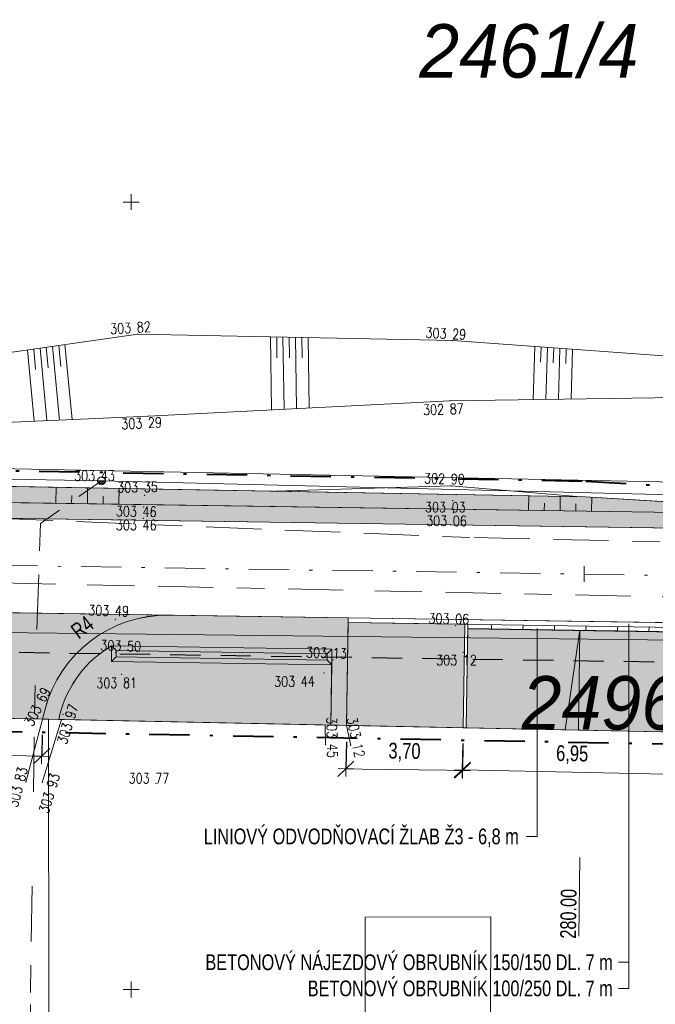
# Model space of a CAD drawing. Header units: metres. Extents: x -457068 to -456753, y -1111244 to -1111169.
# Tile 15 of 19: x -456879 to -456858, y -1111225 to -1111194. Entities that reach past the tile are written whole.
import ezdxf
from ezdxf.enums import TextEntityAlignment as Align

# ---------------------------------------------------------------- set-up
doc = ezdxf.new("R2010")
doc.units = ezdxf.units.M
doc.header["$MEASUREMENT"] = 0
for name, pattern in [('6.1622', [40, 3.5, -3, 7, -3, 3.5, 3.5, -3, 7, -3, 3.5]), ('6.2322', [40, 3.5, -3, 7, -4, 6, -3, 7, -3, 3.5]), ('6.6022', [39, 3.5, -3, 7, -6, -6, 7, -3, 3.5]), ('DGN Style 2', [6.398437, 3.839062, -2.559375]), ('DGN Style 4', [10.243898, 5.11875, -2.559375, 0.006398, -2.559375])]:
    doc.linetypes.add(name, pattern=pattern)
doc.layers.get('0').update_dxf_attribs({"lineweight": 13})
for name, color, linetype, lineweight in [('BARVY_KOMUNIKACE', 254, 'Continuous', 0), ('BARVY_KRAJNICE', 101, 'Continuous', 0), ('BARVY_NASYP', 71, 'Continuous', 0), ('BARVY_OPRAVA STERK', 191, 'Continuous', 0), ('BARVY_OPRAVA_DLAZBA', 51, 'Continuous', 0), ('BARVY_OPRAVA_STERK_KOM', 221, 'Continuous', 0), ('BARVY_VSAK', 9, 'Continuous', 0), ('Hranice parcel', 9, 'Continuous', 13), ('HRANICE STAVENISTE', 136, 'DGN Style 4', 40), ('HRANY NAVRH', 1, 'Continuous', 13), ('HRANY_NASYP', 96, 'Continuous', 13), ('HRANY_ZELEN', 96, 'Continuous', 13), ('IS_CEZ_NN_NADZ', 1, 'Continuous', 0), ('IS_CEZ_NN_PODZ', 1, '6.6022', 0), ('IS_SMVAK_KANAL_SPL_TRASA', 32, '6.2322', 0), ('IS_SMVAK_VODA_TRASA', 5, '6.1622', 0), ('KOMUNIKACE', 7, 'Continuous', 13), ('KOTY', 1, 'Continuous', 13), ('KRAJNICE', 1, 'Continuous', 13), ('ODV_ZLAB', 1, 'Continuous', 30), ('OSA', 1, 'DGN Style 4', 13), ('Parcelní čísla', 9, 'Continuous', 13), ('POLOMERY', 1, 'Continuous', 13), ('POPIS OBRUB', 1, 'Continuous', 13), ('POPIS ZLABU', 1, 'Continuous', 13), ('SIT', 5, 'Continuous', 13), ('SITE_ELEKTRIKA', 7, 'Continuous', 13), ('SKLONOVNIK', 1, 'Continuous', 0), ('SKRYTE_BODY', 7, 'Continuous', 0), ('SRAFY', 7, 'Continuous', 0), ('SRAFY NASYP', 96, 'Continuous', 13), ('STANIČENÍ', 1, 'Continuous', 13), ('TEREN', 7, 'Continuous', 13), ('VSAKOVACI_RYHA_POTRUBI', 32, 'DGN Style 2', 30), ('VYSKY', 34, 'Continuous', 0)]:
    doc.layers.add(name, color=color, linetype=linetype, lineweight=lineweight)
doc.styles.add('ARIAL', font='arial.ttf')
doc.styles.add('ROMANS', font='romans.shx')
doc.styles.add('Style-Arial', font='arial.ttf')
doc.styles.add('Style-cs_Italics', font='cs_Italics.shx')
doc.styles.add('Style-Times New Roman', font='times.ttf')
doc.dimstyles.new('1 500', dxfattribs={"dimtxt": 1, "dimasz": 1, "dimexe": 0, "dimexo": 1, "dimgap": 0.5, "dimtad": 1, "dimzin": 0, "dimtxsty": 'Style-Times New Roman', "dimblk": 'KONCOVA ZNACKA KOTY_1.0', "dimcen": 0, "dimazin": 3, "dimtfac": 1, "dimtdec": 0, "dimtofl": 0, "dimtmove": 0, "dimatfit": 1, "dimldrblk": 'KONCOVA ZNACKA KOTY_1.0', "dimfxl": 0, "dimtolj": 1, "dimtzin": 0, "dimarcsym": 0})

# ---------------------------------------------------------------- blocks, each defined once
blk = doc.blocks.new('SIT')
at = {"color": 0, "linetype": 'ByBlock', "lineweight": -2}
for p, q in [((-1, 0), (1, 0)), ((0, 1), (0, -1))]:
    blk.add_line(p, q, dxfattribs=at)
blk = doc.blocks.new('SLOUPB')
at = {"color": 0, "linetype": 'ByBlock', "lineweight": -2}
blk.add_line((-0.5, 0), (0.5, 0), dxfattribs=at)
blk.add_circle((0, 0), 0.5, dxfattribs=at)
for radius in [0.35, 0.2]:
    blk.add_arc((0, 0), radius, 180, 0, dxfattribs=at)
blk = doc.blocks.new('KONCOVA ZNACKA KOTY_1.0')
blk.add_line((0, 0), (-1, 0))
at = {"layer": 'KOTY'}
for p, q in [((-0.5, -0.5), (0.5, 0.5)), ((-0.5, 0), (0.5, 0)), ((0, -0.5), (0, 0.5))]:
    blk.add_line(p, q, dxfattribs=at)
blk = doc.blocks.new('*D30')
at = {"layer": 'Defpoints', "color": 0, "linetype": 'Continuous', "lineweight": 0}
for p in [(-456864.465, -1111216.693), (-456857.516, -1111216.837), (-456857.543, -1111218.171)]:
    blk.add_point(p, dxfattribs=at)
at = {"layer": 'KOTY', "color": 0, "linetype": 'ByBlock', "lineweight": -2}
for p, q in [((-456864.475, -1111217.193), (-456864.492, -1111218.027)), ((-456857.526, -1111217.337), (-456857.543, -1111218.171))]:
    blk.add_line(p, q, dxfattribs=at)
at = {"layer": 'KOTY', "color": 0, "linetype": 'Continuous'}
blk.add_line((-456863.992, -1111218.037), (-456858.043, -1111218.161), dxfattribs=at)
at = {"layer": 'KOTY', "color": 0, "linetype": 'Continuous', "xscale": 0.5, "yscale": 0.5, "zscale": 0.5}
for p, rotation in [((-456864.492, -1111218.027), 178.8124703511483), ((-456857.543, -1111218.171), 358.8124703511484)]:
    blk.add_blockref('KONCOVA ZNACKA KOTY_1.0', p, dxfattribs=dict(at, rotation=rotation))
at = {"layer": 'KOTY', "color": 7, "linetype": 'Continuous', "insert": (-456861.006, -1111217.549), "char_height": 0.5, "attachment_point": 5, "rotation": 358.8125, "style": 'ARIAL'}
blk.add_mtext('\\A1;\\H1x;\\W0.75;6,95', dxfattribs=at)
blk = doc.blocks.new('*D34')
at = {"layer": 'Defpoints', "color": 0, "linetype": 'Continuous', "lineweight": 0}
for p in [(-456883.02, -1111216.305), (-456877.815, -1111216.416), (-456877.84, -1111217.592)]:
    blk.add_point(p, dxfattribs=at)
at = {"layer": 'KOTY', "color": 0, "linetype": 'ByBlock', "lineweight": -2}
for p, q in [((-456883.031, -1111216.805), (-456883.045, -1111217.481)), ((-456877.826, -1111216.916), (-456877.84, -1111217.592))]:
    blk.add_line(p, q, dxfattribs=at)
at = {"layer": 'KOTY', "color": 0, "linetype": 'Continuous'}
blk.add_line((-456882.546, -1111217.492), (-456878.34, -1111217.582), dxfattribs=at)
at = {"layer": 'KOTY', "color": 0, "linetype": 'Continuous', "xscale": 0.5, "yscale": 0.5, "zscale": 0.5}
for p, rotation in [((-456883.045, -1111217.481), 178.7778754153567), ((-456877.84, -1111217.592), 358.7778754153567)]:
    blk.add_blockref('KONCOVA ZNACKA KOTY_1.0', p, dxfattribs=dict(at, rotation=rotation))
at = {"layer": 'KOTY', "color": 7, "linetype": 'Continuous', "insert": (-456880.431, -1111216.986), "char_height": 0.5, "attachment_point": 5, "rotation": 358.7779, "style": 'ARIAL'}
blk.add_mtext('\\A1;\\H1x;\\W0.75;5,21', dxfattribs=at)
blk = doc.blocks.new('*D92')
at = {"layer": 'Defpoints', "color": 0, "linetype": 'Continuous', "lineweight": 0}
for p in [(-456868.165, -1111216.638), (-456864.465, -1111216.693), (-456868.185, -1111217.992)]:
    blk.add_point(p, dxfattribs=at)
at = {"layer": 'KOTY', "color": 0, "linetype": 'ByBlock', "lineweight": -2}
for p, q in [((-456868.172, -1111217.138), (-456868.185, -1111217.992)), ((-456864.472, -1111217.193), (-456864.485, -1111218.047))]:
    blk.add_line(p, q, dxfattribs=at)
at = {"layer": 'KOTY', "color": 0, "linetype": 'Continuous'}
blk.add_line((-456864.985, -1111218.04), (-456867.685, -1111218), dxfattribs=at)
at = {"layer": 'KOTY', "color": 0, "linetype": 'Continuous', "xscale": 0.5, "yscale": 0.5, "zscale": 0.5}
for p, rotation in [((-456868.185, -1111217.992), 179.1470496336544), ((-456864.485, -1111218.047), 359.1470496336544)]:
    blk.add_blockref('KONCOVA ZNACKA KOTY_1.0', p, dxfattribs=dict(at, rotation=rotation))
at = {"layer": 'KOTY', "color": 7, "linetype": 'Continuous', "insert": (-456866.327, -1111217.469), "char_height": 0.5, "attachment_point": 5, "rotation": 359.147, "style": 'ARIAL'}
blk.add_mtext('\\A1;\\H1x;\\W0.75;3,70', dxfattribs=at)

msp = doc.modelspace()

# ---------------------------------------------------------------- hatches: boundary and pattern name
at = {"layer": 'BARVY_KRAJNICE', "ltscale": 0.25, "extrusion": (0, 0, -1)}
msp.add_hatch(color=256, dxfattribs=at).paths.add_polyline_path([(456935.554, -1111208.696, 0.293892), (456937.807, -1111207.198), (456938.19, -1111207.19), (456938.395, -1111207.186), (456938.151, -1111207.632, -0.270469), (456935.562, -1111209.196), (456935.562, -1111209.196), (456850.594, -1111210.461, -0.002447), (456840.82, -1111210.558, -0.4766), (456834.913, -1111203.348), (456835.535, -1111200.327), (456835.73, -1111199.381), (456836.219, -1111199.482), (456836.025, -1111200.428), (456835.402, -1111203.449, 0.000002), (456835.402, -1111203.449, 0.476598), (456840.817, -1111210.058, 0.002447), (456850.586, -1111209.961), (456850.618, -1111209.96)])
at = {"layer": 'BARVY_KRAJNICE', "ltscale": 0.25}
for points in [[(-456873.804, -1111213.115, 0.345317), (-456877.734, -1111216.103), (-456877.815, -1111216.416), (-456877.62, -1111216.42), (-456877.301, -1111216.427), (-456877.25, -1111216.23, -0.199822), (-456875.622, -1111214.089), (-456868.628, -1111214.193), (-456868.636, -1111214.693), (-456868.664, -1111216.606), (-456868.164, -1111216.616), (-456868.116, -1111213.35), (-456868.114, -1111213.2), (-456873.804, -1111213.115)], [(-456875.622, -1111214.089, 0.199822), (-456877.25, -1111216.23), (-456877.301, -1111216.427), (-456868.664, -1111216.606), (-456868.636, -1111214.693), (-456875.629, -1111214.588)]]:
    msp.add_hatch(color=256, dxfattribs=at).paths.add_polyline_path(points)
at = {"layer": 'BARVY_NASYP', "ltscale": 0.25}
msp.add_hatch(color=256, dxfattribs=at).paths.add_polyline_path([(-456937.807, -1111207.198, 0.293892), (-456935.554, -1111208.696), (-456850.618, -1111209.96), (-456860.59, -1111209.358), (-456880.586, -1111208.995), (-456887.587, -1111208.973), (-456900.583, -1111208.602), (-456935.548, -1111208.297, -0.225627)])
at = {"layer": 'BARVY_OPRAVA STERK', "ltscale": 0.25}
msp.add_hatch(color=256, dxfattribs=at).paths.add_polyline_path([(-456864.465, -1111216.693), (-456868.164, -1111216.616), (-456868.116, -1111213.35), (-456864.416, -1111213.405)])
at = {"layer": 'BARVY_OPRAVA_DLAZBA', "ltscale": 0.25}
msp.add_hatch(color=256, dxfattribs=at).paths.add_polyline_path([(-456857.616, -1111216.835), (-456864.365, -1111216.695), (-456864.318, -1111213.542), (-456857.568, -1111213.642)])
at = {"layer": 'BARVY_OPRAVA_STERK_KOM', "ltscale": 0.25, "extrusion": (0, 0, -1)}
msp.add_hatch(color=256, dxfattribs=at).paths.add_polyline_path([(456885.085, -1111212.948, 0.390694), (456883.119, -1111214.815), (456883.02, -1111216.305), (456877.815, -1111216.416), (456877.734, -1111216.103, 0.345317), (456873.804, -1111213.115)])
at = {"layer": 'BARVY_VSAK', "ltscale": 0.25}
for points in [[(-456875.629, -1111214.588), (-456875.622, -1111214.089), (-456875.474, -1111214.241), (-456875.477, -1111214.441)], [(-456868.781, -1111214.34), (-456875.474, -1111214.241), (-456875.622, -1111214.089), (-456868.628, -1111214.193)], [(-456868.784, -1111214.54), (-456875.477, -1111214.441), (-456875.474, -1111214.241), (-456868.781, -1111214.34)], [(-456868.636, -1111214.693), (-456868.784, -1111214.54), (-456868.781, -1111214.34), (-456868.628, -1111214.193)], [(-456868.636, -1111214.693), (-456875.629, -1111214.588), (-456875.477, -1111214.441), (-456868.784, -1111214.54)]]:
    msp.add_hatch(color=256, dxfattribs=at).paths.add_polyline_path(points)
at = {"layer": 'SKLONOVNIK', "ltscale": 0.25}
msp.add_hatch(color=256, dxfattribs=at).paths.add_polyline_path([(-456860.807, -1111216.769), (-456861.229, -1111216.76), (-456860.76, -1111213.595)])

# ---------------------------------------------------------------- linework, layer by layer
at = {"layer": 'BARVY_KOMUNIKACE', "ltscale": 0.25, "flags": 128}
for points in [[(-456806.365, -1111210.309), (-456818.051, -1111210.437, -0.352814), (-456832.838, -1111198.786), (-456835.73, -1111199.381), (-456835.535, -1111200.327), (-456834.913, -1111203.348, -0.4766), (-456840.82, -1111210.558, -0.002447), (-456850.594, -1111210.461), (-456935.562, -1111209.196, -0.000003), (-456935.562, -1111209.196), (-456947.237, -1111209.022, -0.000003), (-456947.237, -1111209.022), (-456954.943, -1111208.907)], [(-456961.359, -1111211.812), (-456953.33, -1111211.931), (-456946.166, -1111212.038), (-456927.02, -1111212.323), (-456923.236, -1111212.38), (-456889.695, -1111212.879), (-456885.163, -1111212.946), (-456885.085, -1111212.948), (-456873.804, -1111213.115), (-456873.804, -1111213.115), (-456868.114, -1111213.2), (-456857.464, -1111213.359), (-456850.638, -1111213.46, 0.006468), (-456824.73, -1111213.511), (-456814.395, -1111213.397), (-456806.365, -1111213.309)]]:
    msp.add_lwpolyline(points, format="xyb", dxfattribs=at)
at = {"layer": 'BARVY_KRAJNICE', "ltscale": 0.25, "flags": 128}
for points in [[(-456935.554, -1111208.696, -0.293892), (-456937.807, -1111207.198), (-456938.19, -1111207.19), (-456938.395, -1111207.186), (-456938.151, -1111207.632, 0.270469), (-456935.562, -1111209.196), (-456935.562, -1111209.196), (-456850.594, -1111210.461, 0.002447), (-456840.82, -1111210.558, 0.4766), (-456834.913, -1111203.348), (-456835.535, -1111200.327), (-456835.73, -1111199.381), (-456836.219, -1111199.482), (-456836.025, -1111200.428), (-456835.403, -1111203.449, -0.000002), (-456835.403, -1111203.449, -0.476598), (-456840.817, -1111210.058, -0.002447), (-456850.586, -1111209.961), (-456850.618, -1111209.96)], [(-456873.804, -1111213.115, 0.345317), (-456877.734, -1111216.103), (-456877.815, -1111216.416), (-456877.62, -1111216.42), (-456877.301, -1111216.427), (-456877.25, -1111216.23, -0.199822), (-456875.622, -1111214.089), (-456868.628, -1111214.193), (-456868.636, -1111214.693), (-456868.664, -1111216.606), (-456868.164, -1111216.616), (-456868.116, -1111213.35), (-456868.114, -1111213.2), (-456873.804, -1111213.115)], [(-456875.622, -1111214.089, 0.199822), (-456877.25, -1111216.23), (-456877.301, -1111216.427), (-456868.664, -1111216.606), (-456868.636, -1111214.693), (-456875.629, -1111214.588)]]:
    msp.add_lwpolyline(points, format="xyb", close=True, dxfattribs=at)
at = {"layer": 'BARVY_NASYP', "ltscale": 0.25, "flags": 128}
msp.add_lwpolyline([(-456937.807, -1111207.198, 0.293892), (-456935.554, -1111208.696), (-456850.618, -1111209.96), (-456860.59, -1111209.358), (-456880.586, -1111208.995), (-456887.587, -1111208.973), (-456900.583, -1111208.602), (-456935.548, -1111208.297, -0.225627)], format="xyb", close=True, dxfattribs=at)
at = {"layer": 'BARVY_OPRAVA STERK', "ltscale": 0.25, "flags": 128}
msp.add_lwpolyline([(-456868.116, -1111213.35), (-456868.164, -1111216.616), (-456864.465, -1111216.693), (-456864.416, -1111213.405)], close=True, dxfattribs=at)
at = {"layer": 'BARVY_OPRAVA_DLAZBA', "ltscale": 0.25, "flags": 128}
msp.add_lwpolyline([(-456857.616, -1111216.835), (-456857.568, -1111213.642), (-456864.318, -1111213.542), (-456864.365, -1111216.695)], close=True, dxfattribs=at)
at = {"layer": 'BARVY_OPRAVA_STERK_KOM', "ltscale": 0.25, "flags": 128}
msp.add_lwpolyline([(-456885.085, -1111212.948, -0.390694), (-456883.119, -1111214.815), (-456883.02, -1111216.305), (-456877.815, -1111216.416), (-456877.734, -1111216.103, -0.345317), (-456873.804, -1111213.115)], format="xyb", close=True, dxfattribs=at)
at = {"layer": 'BARVY_VSAK', "ltscale": 0.25, "flags": 128}
for points in [[(-456875.474, -1111214.241), (-456875.622, -1111214.089), (-456875.629, -1111214.588), (-456875.477, -1111214.441)], [(-456868.628, -1111214.193), (-456875.622, -1111214.089), (-456875.474, -1111214.241), (-456868.781, -1111214.34)], [(-456868.781, -1111214.34), (-456875.474, -1111214.241), (-456875.477, -1111214.441), (-456868.784, -1111214.54)], [(-456868.628, -1111214.193), (-456868.781, -1111214.34), (-456868.784, -1111214.54), (-456868.636, -1111214.693)], [(-456868.784, -1111214.54), (-456875.477, -1111214.441), (-456875.629, -1111214.588), (-456868.636, -1111214.693)]]:
    msp.add_lwpolyline(points, close=True, dxfattribs=at)
at = {"layer": 'Hranice parcel', "ltscale": 0.25}
for p, q in [((-456888.24, -1111208.28), (-456838.24, -1111209.28)), ((-457066.365, -1111211.57), (-456837.84, -1111214.13)), ((-456877.62, -1111216.42), (-456885.12, -1111216.26)), ((-456877.592, -1111242.314), (-456877.62, -1111216.42)), ((-456877.62, -1111216.42), (-456837.58, -1111217.25))]:
    msp.add_line(p, q, dxfattribs=at)
at = {"layer": 'Hranice parcel', "ltscale": 0.25, "flags": 128}
msp.add_lwpolyline([(-456867.57, -1111222.7), (-456863.59, -1111222.69), (-456863.61, -1111229.17), (-456867.58, -1111229.19), (-456867.57, -1111222.7)], dxfattribs=at)
at = {"layer": 'HRANICE STAVENISTE', "ltscale": 0.25}
for p, q in [((-456880.577, -1111208.495), (-456860.57, -1111208.858)), ((-456860.57, -1111208.858), (-456850.616, -1111209.459)), ((-456890.379, -1111216.594), (-456856.522, -1111217.229))]:
    msp.add_line(p, q, dxfattribs=at)
at = {"layer": 'HRANY NAVRH', "ltscale": 0.25}
for p, q in [((-457051.971, -1111207.463), (-456850.594, -1111210.461)), ((-457046.628, -1111210.542), (-456850.638, -1111213.46)), ((-456868.164, -1111216.616), (-456868.114, -1111213.2)), ((-456868.116, -1111213.35), (-456857.466, -1111213.509)), ((-456864.465, -1111216.693), (-456864.416, -1111213.405)), ((-456864.365, -1111216.695), (-456864.316, -1111213.407)), ((-456877.815, -1111216.416), (-456877.734, -1111216.103)), ((-456883.02, -1111216.305), (-456877.815, -1111216.416)), ((-456868.164, -1111216.616), (-456864.465, -1111216.693)), ((-456864.465, -1111216.693), (-456857.516, -1111216.837))]:
    msp.add_line(p, q, dxfattribs=at)
at = {"layer": 'HRANY NAVRH', "ltscale": 0.25, "extrusion": (0, 0, -1)}
msp.add_arc((456873.864, -1111217.115), 4, 14.6498, 90.853, dxfattribs=at)
at = {"layer": 'HRANY_NASYP', "ltscale": 0.25}
for p, q in [((-456880.586, -1111208.995), (-456860.59, -1111209.358)), ((-456860.59, -1111209.358), (-456850.618, -1111209.96))]:
    msp.add_line(p, q, dxfattribs=at)
at = {"layer": 'HRANY_ZELEN', "ltscale": 0.25}
msp.add_line((-456868.664, -1111216.606), (-456877.301, -1111216.427), dxfattribs=at)
at = {"layer": 'IS_CEZ_NN_NADZ', "ltscale": 0.25}
for points in [[(-456875.943, -1111208.85), (-456911.625, -1111208.204)], [(-456840.988, -1111209.702), (-456875.943, -1111208.85)]]:
    msp.add_lwpolyline(points, dxfattribs=at)
at = {"layer": 'IS_CEZ_NN_PODZ', "ltscale": 0.25}
msp.add_lwpolyline([(-456875.943, -1111208.85), (-456877.88, -1111210.2), (-456878.05, -1111215.35), (-456878.2, -1111225.48), (-456878.333, -1111242.314)], dxfattribs=at)
at = {"layer": 'IS_SMVAK_KANAL_SPL_TRASA', "ltscale": 0.25}
msp.add_line((-456880.77, -1111212.06), (-456836.82, -1111212.97), dxfattribs=at)
at = {"layer": 'IS_SMVAK_VODA_TRASA', "ltscale": 0.25}
msp.add_lwpolyline([(-456806.365, -1111210.621), (-456810.003, -1111210.81), (-456830.86, -1111211.4), (-456864.25, -1111210.65), (-456879.08, -1111210.05)], dxfattribs=at)
at = {"layer": 'KOMUNIKACE', "ltscale": 0.25}
for p, q in [((-456878.338, -1111218.415), (-456877.815, -1111216.416)), ((-456868.164, -1111216.616), (-456868.034, -1111217.25))]:
    msp.add_line(p, q, dxfattribs=at)
at = {"layer": 'KRAJNICE', "ltscale": 0.25}
for p, q in [((-456935.554, -1111208.696), (-456850.586, -1111209.961)), ((-456875.622, -1111214.089), (-456875.629, -1111214.588)), ((-456875.622, -1111214.089), (-456868.628, -1111214.193)), ((-456868.664, -1111216.606), (-456868.628, -1111214.193)), ((-456875.629, -1111214.588), (-456868.636, -1111214.693)), ((-456877.301, -1111216.427), (-456877.25, -1111216.23)), ((-456877.62, -1111216.42), (-456877.815, -1111216.416)), ((-456877.301, -1111216.427), (-456877.62, -1111216.42)), ((-456868.664, -1111216.606), (-456868.164, -1111216.616))]:
    msp.add_line(p, q, dxfattribs=at)
at = {"layer": 'KRAJNICE', "lineweight": 0, "ltscale": 0.25}
for p, q in [((-456875.474, -1111214.241), (-456875.622, -1111214.089)), ((-456875.474, -1111214.241), (-456875.477, -1111214.441)), ((-456875.474, -1111214.241), (-456868.781, -1111214.34)), ((-456868.784, -1111214.54), (-456868.781, -1111214.34)), ((-456868.781, -1111214.34), (-456868.628, -1111214.193)), ((-456875.477, -1111214.441), (-456875.629, -1111214.588)), ((-456875.477, -1111214.441), (-456868.784, -1111214.54)), ((-456868.784, -1111214.54), (-456868.636, -1111214.693))]:
    msp.add_line(p, q, dxfattribs=at)
at = {"layer": 'KRAJNICE', "ltscale": 0.25, "extrusion": (0, 0, -1)}
msp.add_arc((456873.864, -1111217.115), 3.5, 14.6498, 59.8502, dxfattribs=at)
at = {"layer": 'ODV_ZLAB', "lineweight": 0, "ltscale": 0.25}
for p, q in [((-456863.568, -1111213.553), (-456863.566, -1111213.418)), ((-456862.568, -1111213.568), (-456862.566, -1111213.433)), ((-456861.568, -1111213.583), (-456861.566, -1111213.448)), ((-456860.568, -1111213.598), (-456860.566, -1111213.463)), ((-456859.568, -1111213.612), (-456859.566, -1111213.477)), ((-456858.568, -1111213.627), (-456858.566, -1111213.492))]:
    msp.add_line(p, q, dxfattribs=at)
at = {"layer": 'ODV_ZLAB', "ltscale": 0.25}
msp.add_line((-456864.318, -1111213.542), (-456857.568, -1111213.642), dxfattribs=at)
at = {"layer": 'OSA', "ltscale": 0.25}
msp.add_line((-457057.406, -1111208.882), (-456850.616, -1111211.961), dxfattribs=at)
at = {"layer": 'POPIS OBRUB'}
for p, q in [((-456859.209, -1111224.965), (-456859.209, -1111213.392)), ((-456859.541, -1111224.135), (-456859.209, -1111224.135)), ((-456859.541, -1111224.965), (-456859.209, -1111224.965))]:
    msp.add_line(p, q, dxfattribs=at)
at = {"layer": 'POPIS ZLABU', "ltscale": 0.25}
for q in [(-456862.112, -1111213.54), (-456862.469, -1111220.14)]:
    msp.add_line((-456862.112, -1111220.14), q, dxfattribs=at)
at = {"layer": 'SKLONOVNIK', "ltscale": 0.25, "flags": 128}
msp.add_lwpolyline([(-456860.76, -1111213.595), (-456861.229, -1111216.76), (-456860.807, -1111216.769)], close=True, dxfattribs=at)
at = {"layer": 'SKRYTE_BODY', "ltscale": 0.25}
for p in [(-456874.791, -1111204.191), (-456864.798, -1111204.398), (-456864.883, -1111206.309), (-456874.455, -1111206.795), (-456875.943, -1111208.85), (-456864.846, -1111209.005), (-456864.846, -1111209.005), (-456874.574, -1111209.307), (-456874.574, -1111209.307), (-456874.607, -1111209.676), (-456864.796, -1111209.484), (-456864.773, -1111209.859), (-456874.619, -1111210.041), (-456875.498, -1111213.243), (-456875.498, -1111213.243), (-456864.705, -1111213.448), (-456864.705, -1111213.448), (-456875.491, -1111214.3), (-456875.491, -1111214.3), (-456864.462, -1111214.293), (-456864.462, -1111214.293), (-456868.593, -1111214.534), (-456868.593, -1111214.534), (-456875.303, -1111214.997), (-456868.884, -1111214.947), (-456877.685, -1111215.917), (-456877.685, -1111215.917), (-456877.163, -1111216.264), (-456868.833, -1111217.223), (-456868.034, -1111217.25), (-456878.338, -1111218.415), (-456877.823, -1111218.426)]:
    msp.add_point(p, dxfattribs=at)
at = {"layer": 'SRAFY', "ltscale": 0.25}
for p, q in [((-456870.583, -1111204.278), (-456870.549, -1111206.597)), ((-456870.383, -1111204.282), (-456870.373, -1111204.945)), ((-456870.183, -1111204.286), (-456870.149, -1111206.576)), ((-456869.983, -1111204.291), (-456869.973, -1111204.945)), ((-456869.783, -1111204.295), (-456869.749, -1111206.556)), ((-456869.583, -1111204.299), (-456869.573, -1111204.945)), ((-456869.383, -1111204.303), (-456869.349, -1111206.536)), ((-456878.29, -1111204.697), (-456878.077, -1111206.954)), ((-456878.091, -1111204.669), (-456878.031, -1111205.313)), ((-456877.893, -1111204.64), (-456877.677, -1111206.937)), ((-456877.695, -1111204.611), (-456877.633, -1111205.267)), ((-456877.497, -1111204.583), (-456877.277, -1111206.919)), ((-456877.299, -1111204.554), (-456877.236, -1111205.221)), ((-456877.101, -1111204.525), (-456876.877, -1111206.902)), ((-456862.192, -1111204.588), (-456862.242, -1111206.271)), ((-456861.993, -1111204.602), (-456862.007, -1111205.083)), ((-456861.793, -1111204.617), (-456861.841, -1111206.266)), ((-456861.593, -1111204.631), (-456861.607, -1111205.102)), ((-456861.394, -1111204.646), (-456861.441, -1111206.26)), ((-456861.194, -1111204.66), (-456861.208, -1111205.121)), ((-456860.994, -1111204.675), (-456861.041, -1111206.254)), ((-456870.064, -1111209.186), (-456870.065, -1111209.167)), ((-456869.664, -1111209.193), (-456869.665, -1111209.155))]:
    msp.add_line(p, q, dxfattribs=at)
at = {"layer": 'SRAFY NASYP', "ltscale": 0.25}
for p, q in [((-456877.383, -1111209.053), (-456877.39, -1111209.562)), ((-456876.383, -1111209.071), (-456876.39, -1111209.577)), ((-456876.887, -1111209.316), (-456876.89, -1111209.569)), ((-456875.887, -1111209.332), (-456875.89, -1111209.584)), ((-456875.383, -1111209.089), (-456875.391, -1111209.591)), ((-456862.385, -1111209.325), (-456862.392, -1111209.785)), ((-456861.385, -1111209.343), (-456861.392, -1111209.8)), ((-456860.386, -1111209.37), (-456860.392, -1111209.815)), ((-456861.889, -1111209.563), (-456861.892, -1111209.792)), ((-456860.889, -1111209.58), (-456860.892, -1111209.807))]:
    msp.add_line(p, q, dxfattribs=at)
at = {"layer": 'STANIČENÍ', "flags": 128}
for points in [[(-456860.63, -1111212.061), (-456860.622, -1111211.562)], [(-456860.797, -1111223.31), (-456860.76, -1111220.81)]]:
    msp.add_lwpolyline(points, dxfattribs=at)
at = {"layer": 'TEREN', "ltscale": 0.25}
for p, q in [((-456880.161, -1111204.968), (-456874.791, -1111204.191)), ((-456874.791, -1111204.191), (-456864.798, -1111204.398)), ((-456864.798, -1111204.398), (-456857.13, -1111204.956)), ((-456864.883, -1111206.309), (-456857.229, -1111206.2)), ((-456874.455, -1111206.795), (-456864.883, -1111206.309)), ((-456880.337, -1111207.054), (-456874.455, -1111206.795)), ((-456870.446, -1111209.179), (-456864.846, -1111209.005)), ((-456864.846, -1111209.005), (-456860.733, -1111209.355)), ((-456877.823, -1111218.426), (-456877.213, -1111216.428)), ((-456868.847, -1111216.602), (-456868.833, -1111217.223))]:
    msp.add_line(p, q, dxfattribs=at)
msp.add_point((-456874.216, -1111218.458), dxfattribs=at)
at = {"layer": 'VSAKOVACI_RYHA_POTRUBI', "ltscale": 0.25}
msp.add_line((-457046.497, -1111211.795), (-456850.657, -1111214.71), dxfattribs=at)

# ---------------------------------------------------------------- block references
at = {"layer": 'SIT', "ltscale": 0.25, "xscale": 0.25, "yscale": 0.25, "zscale": 0.25}
for p in [(-456875, -1111200), (-456875, -1111225)]:
    msp.add_blockref('SIT', p, dxfattribs=at)
at = {"layer": 'SITE_ELEKTRIKA', "ltscale": 0.25, "xscale": 0.25, "yscale": 0.25, "zscale": 0.25}
msp.add_blockref('SLOUPB', (-456875.943, -1111208.85), dxfattribs=at)

# ---------------------------------------------------------------- texts
at = {"layer": 'Parcelní čísla', "style": 'Style-cs_Italics'}
for s, p in [('2461/4', (-456862.379, -1111196.05)), ('2496/4', (-456859.131, -1111216.75))]:
    msp.add_text(s, height=1.7, dxfattribs=at).set_placement(p, align=Align.CENTER)
at = {"layer": 'POLOMERY', "linetype": 'Continuous', "style": 'Style-Arial', "width": 0.74}
msp.add_text('R4', height=0.5, rotation=37.2486, dxfattribs=at).set_placement((-456876.817, -1111213.697), align=Align.MIDDLE_LEFT)
at = {"layer": 'POPIS OBRUB', "style": 'Style-Arial', "width": 0.74}
for s, p in [('BETONOVÝ NÁJEZDOVÝ OBRUBNÍK 150/150 DL. 7 m', (-456859.719, -1111224.135)), ('BETONOVÝ OBRUBNÍK 100/250 DL. 7 m', (-456859.719, -1111224.965))]:
    msp.add_text(s, height=0.5, rotation=0, dxfattribs=at).set_placement(p, align=Align.MIDDLE_RIGHT)
at = {"layer": 'POPIS ZLABU', "style": 'Style-Arial', "width": 0.74}
msp.add_text('LINIOVÝ ODVODŇOVACÍ ŽLAB Ž3 - 6,8 m', height=0.5, rotation=0, dxfattribs=at).set_placement((-456862.701, -1111220.14), align=Align.MIDDLE_RIGHT)
at = {"layer": 'STANIČENÍ', "lineweight": 0, "insert": (-456860.858, -1111221.809), "char_height": 0.5, "attachment_point": 9, "rotation": 89.147, "line_spacing_factor": 1.8, "style": 'Style-Arial'}
msp.add_mtext('\\H1x;\\W0.74;280.00', dxfattribs=at)
at = {"layer": 'VYSKY', "style": 'ROMANS', "width": 0.8}
for s, rotation, p in [('303 82 ', 3.5232, (-456874.924, -1111204.149)), ('303 29 ', 357.3256, (-456864.932, -1111204.342)), ('302 87 ', 1.8612, (-456864.999, -1111206.738)), ('303 29 ', 2.7139, (-456874.573, -1111207.176)), ('302 90 ', 358.4576, (-456864.975, -1111208.952)), ('303 35 ', 1.2574, (-456874.706, -1111209.21)), ('303 46 ', 359.0849, (-456874.752, -1111209.986)), ('303 03 ', 359.9377, (-456864.943, -1111209.848)), ('303 06 ', 359.8194, (-456864.904, -1111210.284)), ('303 46 ', 359.9025, (-456874.75, -1111210.416)), ('303 49 ', 358.2173, (-456875.631, -1111213.139)), ('303 06 ', 358.8015, (-456864.834, -1111213.395)), ('303 50 ', 358.0571, (-456875.248, -1111214.256)), ('303 13 ', 358.0571, (-456868.721, -1111214.48)), ('303 12 ', 0.0738, (-456864.587, -1111214.707)), ('303 81 ', 0.4463, (-456875.371, -1111215.43)), ('303 44 ', 0.4463, (-456869.729, -1111215.38)), ('303 69 ', 63.0356, (-456877.791, -1111216.016)), ('303 97 ', 73.024, (-456876.833, -1111216.534)), ('303 45 ', 271.2837, (-456868.786, -1111217.092)), ('303 12 ', 281.6301, (-456868.011, -1111217.113)), ('303 83 ', 75.3502, (-456878.419, -1111218.528)), ('303 93 ', 73.024, (-456877.415, -1111218.731))]:
    msp.add_text(s, height=0.325, rotation=rotation, dxfattribs=at).set_placement(p, align=Align.CENTER)
for s, p in [('303 43 ', (-456876.073, -1111208.85)), ('303 77 ', (-456874.346, -1111218.458))]:
    msp.add_text(s, height=0.325, dxfattribs=at).set_placement(p, align=Align.CENTER)

# ---------------------------------------------------------------- dimensions: what is measured, and where the dimension line sits
at = {"layer": 'KOTY', "linetype": 'Continuous'}
for base, p1, p2, angle, picture, middle in [((-456877.84, -1111217.592), (-456883.02, -1111216.305), (-456877.815, -1111216.416), 358.7779, '*D34', (-456880.431, -1111216.986)), ((-456868.185, -1111217.992), (-456864.465, -1111216.693), (-456868.165, -1111216.638), 179.147, '*D92', (-456866.327, -1111217.469)), ((-456857.543, -1111218.171), (-456864.465, -1111216.693), (-456857.516, -1111216.837), 358.8125, '*D30', (-456861.006, -1111217.549))]:
    dim = msp.add_linear_dim(base=base, p1=p1, p2=p2, angle=angle, text='\\H1x;\\W0.75;<>', dimstyle='1 500', override={"dimscale": 0, "dimtxt": 0.5, "dimasz": 0.5, "dimexo": 0.5, "dimgap": 0.25, "dimtxsty": 'ARIAL', "dimclrt": 7, "dimtdec": 2, "dimlwd": 65535}, dxfattribs=at)
    dim.commit()
    dim.dimension.update_dxf_attribs({"geometry": picture, "text_midpoint": middle})

doc.saveas('drawing.dxf')
